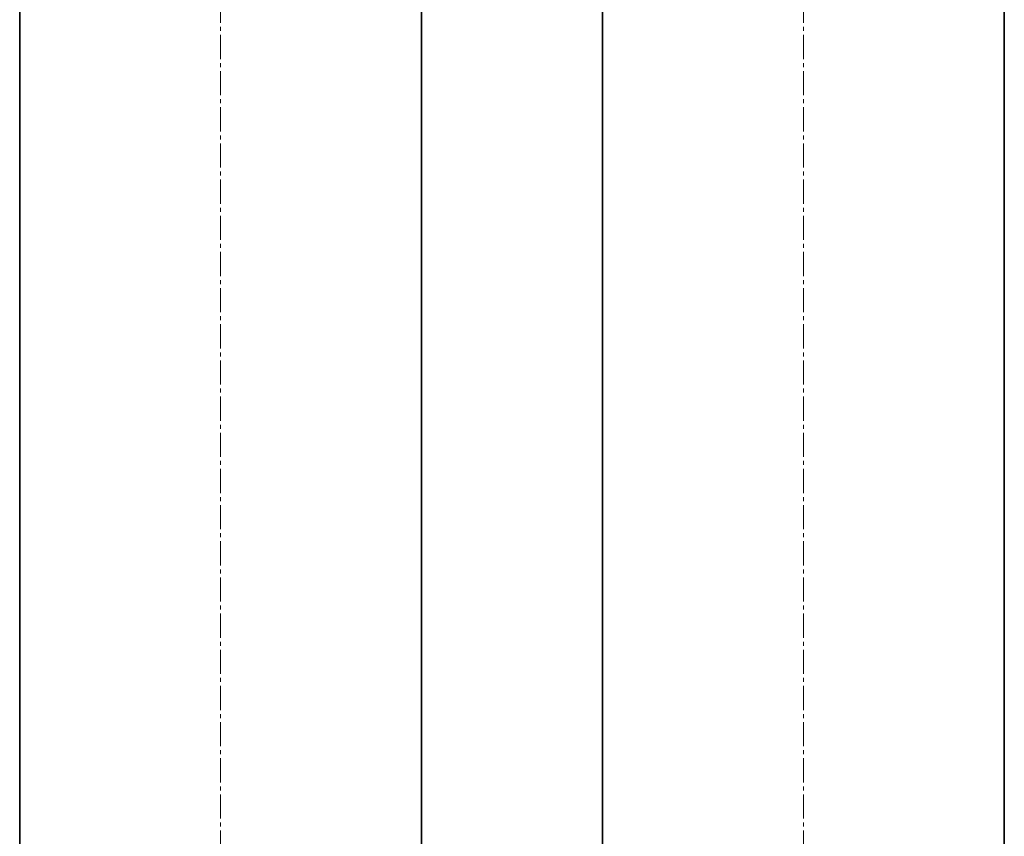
# Model space of a CAD drawing. Header units: millimetres. Extents: x 2945 to 26725, y -1089 to 16127.
# Tile 89 of 150: x 14805 to 15295, y 7081 to 7487. Entities that reach past the tile are written whole.
import ezdxf

# ---------------------------------------------------------------- set-up
doc = ezdxf.new("R2010")
doc.units = ezdxf.units.MM
doc.linetypes.add('点画线', pattern=[18, 12, -2, 2, -2])
doc.layers.add('中心线层', color=1, linetype='点画线', lineweight=18)
doc.layers.add('几何体', color=7, linetype='Continuous', lineweight=35)

msp = doc.modelspace()

# ---------------------------------------------------------------- linework, layer by layer
at = {"layer": '中心线层'}
for p, q in [((14905.254, 7893.876), (14905.254, 5124.821)), ((15195.254, 7893.876), (15195.254, 5124.821))]:
    msp.add_line(p, q, dxfattribs=at)
at = {"layer": '几何体'}
for p, q in [((14805.254, 7656.852), (14805.254, 5256.852)), ((15005.254, 5256.852), (15005.254, 7656.852)), ((15095.254, 7656.852), (15095.254, 5256.852)), ((15295.254, 5256.852), (15295.254, 7656.852))]:
    msp.add_line(p, q, dxfattribs=at)

doc.saveas('drawing.dxf')
